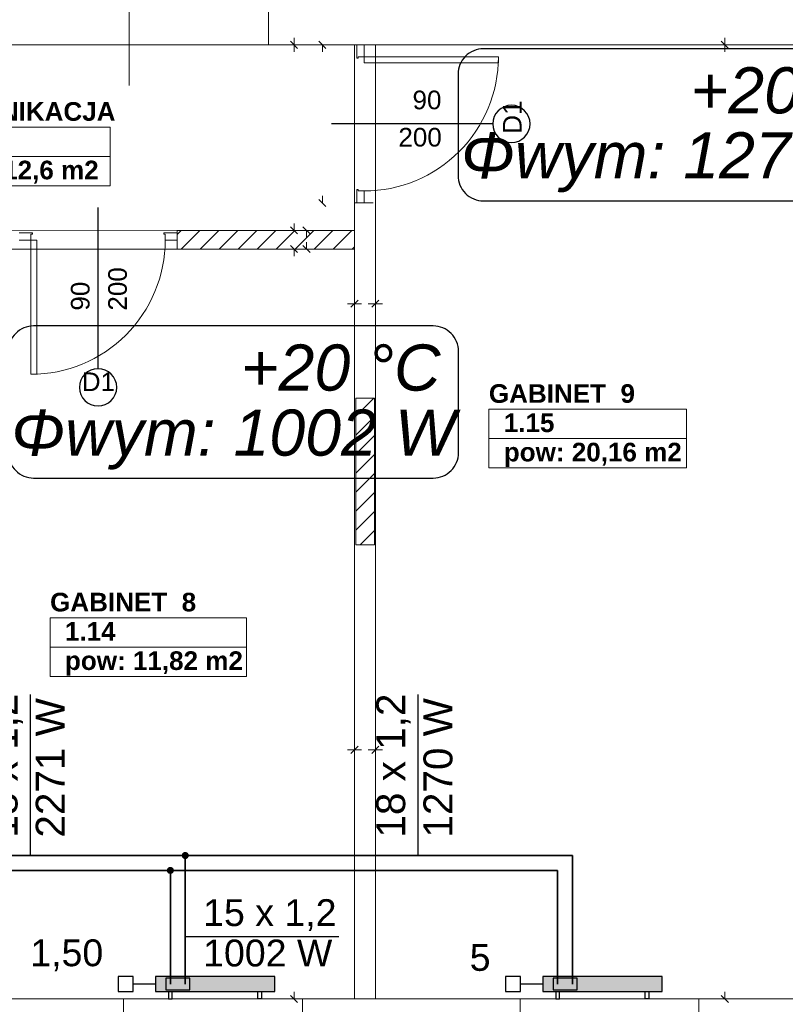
# Model space of a CAD drawing. Header units: millimetres. Extents: x 204754 to 495640, y -178579 to -98814.
# Tile 73 of 179: x 272138 to 277273, y -138755 to -132151. Entities that reach past the tile are written whole.
import ezdxf
from ezdxf.enums import TextEntityAlignment as Align
from ezdxf.lldxf.tags import DXFTag

# ---------------------------------------------------------------- set-up
doc = ezdxf.new("R2010")
doc.units = ezdxf.units.MM
doc.header["$MEASUREMENT"] = 0
doc.layers.get('0').update_dxf_attribs({"color": 252, "lineweight": 5})
for name, color, linetype in [('IS_Armatura_podłączeniowa_grz._dolnozas.', 7, 'SOLID'), ('IS_Armatura_Therm', 7, 'SOLID'), ('IS_Grzejniki_Plan_rzut', 7, 'SOLID'), ('IS_Opisy_działek_Therm', 7, 'SOLID'), ('IS_Text_Konstrukcji', 7, 'Continuous')]:
    doc.layers.add(name, color=color, linetype=linetype)
for name, color, linetype, lineweight in [('IS_Powrót', 5, 'DASH', 35), ('IS_Text_Armatury_Therm', 7, 'Continuous', 35), ('IS_Zasilanie', 1, 'SOLID', 35), ('Nowe_! NAZWY POM', 252, 'Continuous', 5), ('Nowe_! NAZWY POM_Nr_pióra__19', 252, 'Continuous', 5), ('Nowe_220-A Ściany', 252, 'Continuous', 5), ('Nowe_220-A Ściany_Nr_pióra__93', 252, 'Continuous', 5), ('Nowe_820-G Rysunki Obrazki_Nr_pióra__24', 252, 'Continuous', 5), ('Nowe_Drzwi ARCHICAD_Nr_pióra__168', 252, 'Continuous', 5), ('Nowe_Metryczki pomieszczeń ARCHICADa_Nr_pióra__13', 252, 'Continuous', 5), ('Nowe_Nowe_220(1)-A Ściany zewnętrzne_Nr_pióra__241', 252, 'Continuous', 5), ('Nowe_Nowe_220(1)-A Ściany zewnętrzne_Nr_pióra__57', 252, 'Continuous', 5), ('Nowe_Znaczniki drzwi ARCHICADa', 252, 'Continuous', 5), ('Nowe_Znaczniki drzwi ARCHICADa_Nr_pióra__111', 252, 'Continuous', 5), ('Nowe_Znaczniki drzwi ARCHICADa_Nr_pióra__141', 252, 'Continuous', 5)]:
    doc.layers.add(name, color=color, linetype=linetype, lineweight=lineweight)
doc.styles.add('GENERATED_STYLE_1', font='arial.ttf')
doc.styles.add('GENERATED_STYLE_2', font='arialbd.ttf')
tags = doc.linetypes.add('DASH', pattern=[15, 10, -5]).pattern_tags.tags
tags[6:7] = [DXFTag(74, 4), DXFTag(75, 0), DXFTag(340, '0'), DXFTag(46, 0.0), DXFTag(50, 0.0), DXFTag(44, 0.0), DXFTag(45, 0.0)]
tags[4:5] = [DXFTag(74, 4), DXFTag(75, 0), DXFTag(340, '0'), DXFTag(46, 0.0), DXFTag(50, 0.0), DXFTag(44, 0.0), DXFTag(45, 0.0)]
tags = doc.linetypes.add('SOLID', pattern=[10, 10, 0]).pattern_tags.tags
tags[6:7] = [DXFTag(74, 4), DXFTag(75, 0), DXFTag(340, '0'), DXFTag(46, 0.0), DXFTag(50, 0.0), DXFTag(44, 0.0), DXFTag(45, 0.0)]
tags[4:5] = [DXFTag(74, 4), DXFTag(75, 0), DXFTag(340, '0'), DXFTag(46, 0.0), DXFTag(50, 0.0), DXFTag(44, 0.0), DXFTag(45, 0.0)]

# ---------------------------------------------------------------- blocks, each defined once
blk = doc.blocks.new('GABINET  9_1.15_17', base_point=(275947.9, -134861.9))
at = {"layer": 'Nowe_Metryczki pomieszczeń ARCHICADa_Nr_pióra__13', "color": 7, "linetype": 'Continuous', "lineweight": 13}
for p, q in [((275284.9, -134763.7), (275284.9, -135156.5)), ((275284.9, -134763.7), (276610.9, -134763.7)), ((276610.9, -134763.7), (276610.9, -135156.5)), ((275284.9, -134960.1), (276610.9, -134960.1)), ((275284.9, -135156.5), (276610.9, -135156.5))]:
    blk.add_line(p, q, dxfattribs=at)
at = {"layer": 'Nowe_Metryczki pomieszczeń ARCHICADa_Nr_pióra__13', "color": 7, "lineweight": 13, "style": 'GENERATED_STYLE_2'}
for tag, p in [('ROOM_NAME', (275284.9, -134595.8)), ('ROOM_NUMBER', (275384.9, -134792.2)), ('ROOM_CALC_AREA', (275384.9, -134988.7))]:
    blk.add_attdef(tag, text='', height=125, dxfattribs=at).set_placement(p, align=Align.TOP_LEFT)
blk = doc.blocks.new('KOMUNIKACJA_1.12_23', base_point=(272108.2, -132969.8))
at = {"layer": 'Nowe_Metryczki pomieszczeń ARCHICADa_Nr_pióra__13', "color": 7, "linetype": 'Continuous', "lineweight": 13}
for p, q in [((271471.1, -132871.6), (271471.1, -133264.5)), ((271471.1, -132871.6), (272745.4, -132871.6)), ((272745.4, -132871.6), (272745.4, -133264.5)), ((271471.1, -133068), (272745.4, -133068)), ((271471.1, -133264.5), (272745.4, -133264.5))]:
    blk.add_line(p, q, dxfattribs=at)
at = {"layer": 'Nowe_Metryczki pomieszczeń ARCHICADa_Nr_pióra__13', "color": 7, "lineweight": 13, "style": 'GENERATED_STYLE_2'}
for tag, p in [('ROOM_NAME', (271471.1, -132703.8)), ('ROOM_NUMBER', (271571.1, -132900.2)), ('ROOM_CALC_AREA', (271571.1, -133096.6))]:
    blk.add_attdef(tag, text='', height=125, dxfattribs=at).set_placement(p, align=Align.TOP_LEFT)
blk = doc.blocks.new('GABINET  8_1.14_25', base_point=(273000, -136261))
at = {"layer": 'Nowe_Metryczki pomieszczeń ARCHICADa_Nr_pióra__13', "color": 7, "linetype": 'Continuous', "lineweight": 13}
for p, q in [((272341.6, -136162.8), (272341.6, -136555.7)), ((272341.6, -136162.8), (273658.5, -136162.8)), ((273658.5, -136162.8), (273658.5, -136555.7)), ((272341.6, -136359.2), (273658.5, -136359.2)), ((272341.6, -136555.7), (273658.5, -136555.7))]:
    blk.add_line(p, q, dxfattribs=at)
at = {"layer": 'Nowe_Metryczki pomieszczeń ARCHICADa_Nr_pióra__13', "color": 7, "lineweight": 13, "style": 'GENERATED_STYLE_2'}
for tag, p in [('ROOM_NAME', (272341.6, -135995)), ('ROOM_NUMBER', (272441.6, -136191.4)), ('ROOM_CALC_AREA', (272441.6, -136387.8))]:
    blk.add_attdef(tag, text='', height=125, dxfattribs=at).set_placement(p, align=Align.TOP_LEFT)
blk = doc.blocks.new('D Marker 11_28')
at = {"layer": 'Nowe_Znaczniki drzwi ARCHICADa_Nr_pióra__111', "color": 7, "linetype": 'Continuous', "lineweight": 25}
blk.add_line((0, -927.4), (0, 153.6), dxfattribs=at)
at = {"layer": 'Nowe_Znaczniki drzwi ARCHICADa_Nr_pióra__141', "color": 7, "linetype": 'Continuous', "lineweight": 25}
for start, end in [(0, 180), (180, 0)]:
    blk.add_arc((0, -1052.4), 125, start, end, dxfattribs=at)
at = {"layer": 'Nowe_Znaczniki drzwi ARCHICADa_Nr_pióra__141', "color": 7, "lineweight": 25, "style": 'GENERATED_STYLE_1'}
for tag, rotation, p in [('AC_WIDO_B_SIZE', 90, (230.4, -537.9)), ('AC_MarkerText_4', 90, (-19.6, -537.9)), ('AC_MarkerText_1', 360, (-109.1, -1114.9))]:
    blk.add_attdef(tag, text='', height=125, rotation=rotation, dxfattribs=at).set_placement(p, align=Align.BOTTOM_LEFT)
blk = doc.blocks.new('podkład 20251118')
at = {"color": 252, "linetype": 'Continuous', "lineweight": 5}
for p, q in [((273977.9, -132319.5), (273977.9, -132272)), ((276867.3, -132319.5), (276867.3, -132272)), ((274001.7, -132343.3), (273954.2, -132295.8)), ((273954.2, -132295.8), (274001.7, -132343.3)), ((273977.9, -132319.5), (273977.9, -132367)), ((274192.2, -132343.3), (274144.7, -132295.8)), ((274168.4, -132319.5), (274168.4, -132367)), ((276891, -132343.3), (276843.5, -132295.8)), ((276843.5, -132295.8), (276891, -132343.3)), ((276867.3, -132319.5), (276867.3, -132367)), ((274168.4, -133379.5), (274168.4, -133332)), ((274144.7, -133355.8), (274192.2, -133403.3)), ((273954.2, -133540.8), (274001.7, -133588.3)), ((273977.9, -133564.5), (273977.9, -133517)), ((274085.4, -133588.3), (274037.9, -133540.8)), ((274061.7, -133564.5), (274061.7, -133612)), ((274001.7, -133713.3), (273954.2, -133665.8)), ((274037.9, -133665.8), (274085.4, -133713.3)), ((274061.7, -133689.5), (274061.7, -133642)), ((273977.9, -133689.5), (273977.9, -133737)), ((274383.7, -134055.7), (274336.2, -134055.7)), ((274360, -134079.5), (274407.5, -134032)), ((274407.5, -134032), (274360, -134079.5)), ((274383.7, -134055.7), (274431.2, -134055.7)), ((274523.7, -134055.7), (274476.2, -134055.7)), ((274500, -134079.5), (274547.5, -134032)), ((274547.5, -134032), (274500, -134079.5)), ((274523.7, -134055.7), (274571.2, -134055.7)), ((274360, -137072.2), (274407.5, -137024.7)), ((274407.5, -137024.7), (274360, -137072.2)), ((274500, -137072.2), (274547.5, -137024.7)), ((274547.5, -137024.7), (274500, -137072.2)), ((274383.7, -137048.5), (274336.2, -137048.5)), ((274383.7, -137048.5), (274431.2, -137048.5)), ((274523.7, -137048.5), (274476.2, -137048.5)), ((274523.7, -137048.5), (274571.2, -137048.5)), ((273954.2, -138695.8), (274001.7, -138743.3)), ((273977.9, -138719.5), (273977.9, -138672)), ((276843.5, -138695.8), (276891, -138743.3)), ((276867.3, -138719.5), (276867.3, -138672))]:
    blk.add_line(p, q, dxfattribs=at)
at = {"layer": 'Nowe_! NAZWY POM_Nr_pióra__19', "color": 252, "linetype": 'Continuous', "lineweight": 5}
for p, q in [((273806.4, -132319.5), (273806.4, -131799.5)), ((274383.7, -132319.5), (273806.4, -132319.5)), ((274383.7, -133565.6), (274383.7, -132319.5)), ((274523.7, -132319.5), (274523.7, -138719.5)), ((277673.7, -132319.5), (274523.7, -132319.5)), ((271908.7, -133562.7), (274383.7, -133565.6)), ((274383.7, -133689.5), (272033.7, -133689.5)), ((274383.7, -138569.5), (274383.7, -133689.5)), ((274383.7, -138719.5), (274383.7, -138569.5)), ((272033.7, -138719.5), (272863.7, -138719.5)), ((272863.7, -138719.5), (274383.7, -138719.5)), ((274523.7, -138719.5), (275499.8, -138719.5)), ((275499.8, -138719.5), (276693.7, -138719.5)), ((276693.7, -138719.5), (277673.7, -138719.5))]:
    blk.add_line(p, q, dxfattribs=at)
at = {"layer": 'Nowe_220-A Ściany', "color": 252, "linetype": 'Continuous', "lineweight": 5}
for p, q in [((273193.7, -133590.6), (273219.9, -133564.5)), ((273222.1, -133689.5), (273347.1, -133564.5)), ((273349.4, -133689.5), (273474.4, -133564.5)), ((273476.7, -133689.5), (273601.7, -133564.5)), ((273604, -133689.5), (273729, -133564.5)), ((273731.3, -133689.5), (273856.3, -133564.5)), ((273858.5, -133689.5), (273983.5, -133564.5)), ((273985.8, -133689.5), (274110.8, -133564.5)), ((274113.1, -133689.5), (274238.1, -133564.5)), ((274240.4, -133689.5), (274365.4, -133564.5)), ((274367.6, -133689.5), (274383.7, -133673.4)), ((274392.4, -134810.3), (274512.2, -134690.5)), ((274392.4, -134937.6), (274517.4, -134812.6)), ((274392.4, -135064.8), (274517.4, -134939.8)), ((274392.4, -135192.1), (274517.4, -135067.1)), ((274392.4, -135319.4), (274517.4, -135194.4)), ((274392.4, -135446.7), (274517.4, -135321.7)), ((274392.4, -135574), (274517.4, -135449)), ((274420.9, -135672.7), (274517.4, -135576.2))]:
    blk.add_line(p, q, dxfattribs=at)
at = {"layer": 'Nowe_220-A Ściany_Nr_pióra__93', "color": 252, "linetype": 'Continuous', "lineweight": 5}
for p, q in [((274398.7, -132319.5), (274383.7, -132319.5)), ((274448.7, -132319.5), (274398.7, -132319.5)), ((274508.7, -132319.5), (274448.7, -132319.5)), ((274398.7, -133379.5), (274383.7, -133379.5)), ((274448.7, -133379.5), (274398.7, -133379.5)), ((274508.7, -133379.5), (274448.7, -133379.5)), ((273193.7, -133579.5), (273193.7, -133564.5)), ((274383.7, -133564.5), (273193.7, -133564.5)), ((273193.7, -133629.5), (273193.7, -133579.5)), ((274383.7, -133689.5), (274383.7, -133564.5)), ((273193.7, -133689.5), (273193.7, -133629.5)), ((273193.7, -133689.5), (274383.7, -133689.5)), ((274392.4, -134690.5), (274392.4, -135672.7)), ((274517.4, -134690.5), (274392.4, -134690.5)), ((274517.4, -135672.7), (274517.4, -134690.5)), ((274392.4, -135672.7), (274517.4, -135672.7))]:
    blk.add_line(p, q, dxfattribs=at)
at = {"layer": 'Nowe_820-G Rysunki Obrazki_Nr_pióra__24', "color": 7, "linetype": 'Continuous', "lineweight": 15}
blk.add_line((272872.6, -132591.3), (272872.6, -131391.7), dxfattribs=at)
at = {"layer": 'Nowe_Drzwi ARCHICAD_Nr_pióra__168', "color": 252, "linetype": 'Continuous', "lineweight": 5}
for p, q in [((274398.7, -132399.5), (274398.7, -132319.5)), ((274398.7, -132319.5), (274448.7, -132319.5)), ((274448.7, -132319.5), (274398.7, -132319.5)), ((274448.7, -132319.5), (274448.7, -132399.5)), ((274398.7, -132409.5), (274398.7, -132399.5)), ((274408.7, -132409.5), (274398.7, -132409.5)), ((274448.7, -132399.5), (274408.7, -132399.5)), ((274408.7, -132399.5), (274408.7, -132409.5)), ((274448.7, -132439.5), (274448.7, -132399.5)), ((274448.7, -132399.5), (275348.7, -132399.5)), ((275348.7, -132399.5), (275348.7, -132439.5)), ((275348.7, -132439.5), (274448.7, -132439.5)), ((274398.7, -133299.5), (274398.7, -133289.5)), ((274398.7, -133289.5), (274408.7, -133289.5)), ((274398.7, -133379.5), (274398.7, -133299.5)), ((274408.7, -133289.5), (274408.7, -133299.5)), ((274408.7, -133299.5), (274448.7, -133299.5)), ((274448.7, -133299.5), (274448.7, -133379.5)), ((274448.7, -133379.5), (274398.7, -133379.5)), ((274448.7, -133379.5), (274398.7, -133379.5)), ((272213.7, -133579.5), (272133.7, -133579.5)), ((272223.7, -133579.5), (272213.7, -133579.5)), ((272213.7, -133629.5), (272213.7, -133589.5)), ((272213.7, -133589.5), (272223.7, -133589.5)), ((272223.7, -133589.5), (272223.7, -133579.5)), ((273113.7, -133579.5), (273103.7, -133579.5)), ((273103.7, -133579.5), (273103.7, -133589.5)), ((273103.7, -133589.5), (273113.7, -133589.5)), ((273193.7, -133579.5), (273113.7, -133579.5)), ((273113.7, -133589.5), (273113.7, -133629.5)), ((273193.7, -133629.5), (273193.7, -133579.5)), ((273193.7, -133629.5), (273193.7, -133579.5)), ((272133.7, -133629.5), (272213.7, -133629.5)), ((272253.7, -133629.5), (272213.7, -133629.5)), ((272213.7, -133629.5), (272213.7, -134529.5)), ((272253.7, -134529.5), (272253.7, -133629.5)), ((273113.7, -133629.5), (273193.7, -133629.5)), ((272213.7, -134529.5), (272253.7, -134529.5))]:
    blk.add_line(p, q, dxfattribs=at)
at = {"layer": 'Nowe_Drzwi ARCHICAD_Nr_pióra__168', "color": 252, "linetype": 'Continuous', "lineweight": 5, "extrusion": (0, 0, -1)}
blk.add_ellipse((274448.7, -132399.5), major_axis=(-636.4, 636.4), ratio=1, start_param=2.356194, end_param=3.926991, dxfattribs=at)
at = {"layer": 'Nowe_Drzwi ARCHICAD_Nr_pióra__168', "color": 252, "linetype": 'Continuous', "lineweight": 5}
blk.add_ellipse((272213.7, -133629.5), major_axis=(-636.4, 636.4), ratio=1, start_param=2.356194, end_param=3.926991, dxfattribs=at)
at = {"layer": 'Nowe_Nowe_220(1)-A Ściany zewnętrzne_Nr_pióra__241', "color": 252, "linetype": 'Continuous', "lineweight": 5}
blk.add_line((273806.4, -131799.5), (273806.4, -132319.5), dxfattribs=at)
at = {"layer": 'Nowe_Nowe_220(1)-A Ściany zewnętrzne_Nr_pióra__57', "color": 252, "linetype": 'Continuous', "lineweight": 5}
for p, q in [((269843.7, -132319.5), (277673.7, -132319.5)), ((274383.7, -138719.5), (274383.7, -132319.5)), ((274523.7, -138719.5), (274523.7, -132319.5)), ((269523.7, -138719.5), (277673.7, -138719.5)), ((272833.7, -139419.5), (272833.7, -138719.5)), ((274033.7, -139419.5), (274033.7, -138719.5)), ((275493.7, -139419.5), (275493.7, -138719.5)), ((276693.7, -139419.5), (276693.7, -138719.5))]:
    blk.add_line(p, q, dxfattribs=at)
at = {"layer": 'Nowe_! NAZWY POM', "color": 7, "linetype": 'Continuous', "lineweight": 13}
for name, p, values in [('KOMUNIKACJA_1.12_23', (272108.2, -132969.8), {'ROOM_NAME': 'KOMUNIKACJA', 'ROOM_NUMBER': '1.12', 'ROOM_CALC_AREA': 'pow: 12,6 m2'}), ('GABINET  9_1.15_17', (275947.9, -134861.9), {'ROOM_NAME': 'GABINET  9', 'ROOM_NUMBER': '1.15', 'ROOM_CALC_AREA': 'pow: 20,16 m2'}), ('GABINET  8_1.14_25', (273000, -136261), {'ROOM_NAME': 'GABINET  8', 'ROOM_NUMBER': '1.14', 'ROOM_CALC_AREA': 'pow: 11,82 m2'})]:
    blk.add_blockref(name, p, dxfattribs=at).add_auto_attribs(values)
at = {"layer": 'Nowe_Znaczniki drzwi ARCHICADa', "color": 7, "linetype": 'Continuous', "lineweight": 25}
ref = blk.add_blockref('D Marker 11_28', (274383.7, -132849.5), dxfattribs=dict(at, rotation=90))
ref.add_attrib('AC_MarkerText_1', 'D1', dxfattribs={"layer": 'Nowe_Znaczniki drzwi ARCHICADa_Nr_pióra__141', "color": 7, "lineweight": 25, "height": 125, "rotation": 90, "style": 'GENERATED_STYLE_1'}).set_placement((275541.5, -132915.8), align=Align.BOTTOM_LEFT)
ref.add_attrib('AC_MarkerText_4', '90', dxfattribs={"layer": 'Nowe_Znaczniki drzwi ARCHICADa_Nr_pióra__141', "color": 7, "lineweight": 25, "height": 125, "rotation": 360, "style": 'GENERATED_STYLE_1'}).set_placement((274772.7, -132789.1), align=Align.BOTTOM_LEFT)
ref.add_attrib('AC_WIDO_B_SIZE', '200', dxfattribs={"layer": 'Nowe_Znaczniki drzwi ARCHICADa_Nr_pióra__141', "color": 7, "lineweight": 25, "height": 125, "rotation": 360, "style": 'GENERATED_STYLE_1'}).set_placement((274677.8, -133039.1), align=Align.BOTTOM_LEFT)
blk.add_blockref('D Marker 11_28', (272663.7, -133564.5), dxfattribs=at).add_auto_attribs({'AC_MarkerText_1': 'D1', 'AC_MarkerText_4': '90', 'AC_WIDO_B_SIZE': '200'})

msp = doc.modelspace()

# ---------------------------------------------------------------- hatches: boundary and pattern name
at = {"layer": 'IS_Grzejniki_Plan_rzut', "ltscale": 10}
for points in [[(273048.4, -138669.5), (273848.4, -138669.5), (273848.4, -138569.5), (273048.4, -138569.5)], [(275646, -138669.5), (276446, -138669.5), (276446, -138569.5), (275646, -138569.5)]]:
    msp.add_hatch(color=8, dxfattribs=at).paths.add_polyline_path(points)
at = {"layer": 'IS_Opisy_działek_Therm'}
h = msp.add_hatch(color=1, dxfattribs=at)
edge = h.paths.add_edge_path()
edge.add_arc((273248.4, -137757.4), 24, 0, 360)
at = {"layer": 'IS_Powrót'}
h = msp.add_hatch(color=256, dxfattribs=at)
edge = h.paths.add_edge_path()
edge.add_arc((273148.4, -137857.4), 24, 0, 360)

# ---------------------------------------------------------------- linework, layer by layer
at = {"layer": 'IS_Armatura_podłączeniowa_grz._dolnozas.', "ltscale": 10}
for p, q in [((273278.4, -138579.5), (273118.4, -138579.5)), ((273118.4, -138579.5), (273118.4, -138659.5)), ((273278.4, -138659.5), (273278.4, -138579.5)), ((275876, -138579.5), (275716, -138579.5)), ((275716, -138579.5), (275716, -138659.5)), ((275876, -138659.5), (275876, -138579.5)), ((273118.4, -138659.5), (273278.4, -138659.5)), ((273118.4, -138659.5), (273118.4, -138659.5)), ((275716, -138659.5), (275876, -138659.5)), ((275716, -138659.5), (275716, -138659.5))]:
    msp.add_line(p, q, dxfattribs=at)
at = {"layer": 'IS_Armatura_Therm', "ltscale": 10}
for p, q in [((272898.4, -138569.5), (272798.4, -138569.5)), ((272798.4, -138569.5), (272798.4, -138669.5)), ((272898.4, -138669.5), (272898.4, -138569.5)), ((273048.4, -138619.5), (272898.4, -138619.5)), ((275496, -138569.5), (275396, -138569.5)), ((275396, -138569.5), (275396, -138669.5)), ((275496, -138669.5), (275496, -138569.5)), ((275646, -138619.5), (275496, -138619.5)), ((272798.4, -138669.5), (272898.4, -138669.5)), ((275396, -138669.5), (275496, -138669.5))]:
    msp.add_line(p, q, dxfattribs=at)
at = {"layer": 'IS_Grzejniki_Plan_rzut', "ltscale": 10}
for p, q in [((273848.4, -138569.5), (273048.4, -138569.5)), ((273048.4, -138569.5), (273048.4, -138669.5)), ((273848.4, -138669.5), (273848.4, -138569.5)), ((276446, -138569.5), (275646, -138569.5)), ((275646, -138569.5), (275646, -138669.5)), ((276446, -138669.5), (276446, -138569.5)), ((273048.4, -138669.5), (273848.4, -138669.5)), ((273048.4, -138669.5), (273048.4, -138669.5)), ((273135.9, -138669.5), (273135.9, -138719.5)), ((273160.9, -138719.5), (273160.9, -138669.5)), ((273735.9, -138719.5), (273735.9, -138669.5)), ((273760.9, -138669.5), (273760.9, -138719.5)), ((275646, -138669.5), (276446, -138669.5)), ((275646, -138669.5), (275646, -138669.5)), ((275733.5, -138669.5), (275733.5, -138719.5)), ((275758.5, -138719.5), (275758.5, -138669.5)), ((276333.5, -138719.5), (276333.5, -138669.5)), ((276358.5, -138669.5), (276358.5, -138719.5)), ((273135.9, -138719.5), (273160.9, -138719.5)), ((273760.9, -138719.5), (273735.9, -138719.5)), ((275733.5, -138719.5), (275758.5, -138719.5)), ((276358.5, -138719.5), (276333.5, -138719.5))]:
    msp.add_line(p, q, dxfattribs=at)
at = {"layer": 'IS_Opisy_działek_Therm', "ltscale": 10}
for p, q in [((272210, -137757.4), (272210, -136677.4)), ((274810, -137757.4), (274810, -136677.4)), ((273248.4, -138300), (274278.4, -138300))]:
    msp.add_line(p, q, dxfattribs=at)
at = {"layer": 'IS_Powrót', "ltscale": 10}
for p, q in [((270462.4, -137857.4), (273148.4, -137857.4)), ((273148.4, -138619.5), (273148.4, -137857.4)), ((273148.4, -137857.4), (275746, -137857.4)), ((275746, -137857.4), (275746, -138619.5))]:
    msp.add_line(p, q, dxfattribs=at)
at = {"layer": 'IS_Text_Konstrukcji', "linetype": 'SOLID', "ltscale": 10}
for points in [[(275248, -133365.8), (277928, -133365.8, 0.414214), (278098, -133195.8), (278098, -132515.8, 0.414214), (277928, -132345.8), (275248, -132345.8, 0.414214), (275078, -132515.8), (275078, -133195.8, 0.414214), (275248, -133365.8)], [(272231.6, -135225.4), (274911.6, -135225.4, 0.414214), (275081.6, -135055.4), (275081.6, -134375.4, 0.414214), (274911.6, -134205.4), (272231.6, -134205.4, 0.414214), (272061.6, -134375.4), (272061.6, -135055.4, 0.414214), (272231.6, -135225.4)]]:
    msp.add_lwpolyline(points, format="xyb", dxfattribs=at)
at = {"layer": 'IS_Zasilanie', "ltscale": 10}
for p, q in [((270562.4, -137757.4), (273248.4, -137757.4)), ((273248.4, -138619.5), (273248.4, -137757.4)), ((273248.4, -137757.4), (275846, -137757.4)), ((275846, -137757.4), (275846, -138619.5))]:
    msp.add_line(p, q, dxfattribs=at)

# ---------------------------------------------------------------- block references
msp.add_blockref('podkład 20251118', (0, 0))

# ---------------------------------------------------------------- texts
at = {"layer": 'IS_Opisy_działek_Therm', "ltscale": 10, "char_height": 194.4, "rotation": 90}
for s, insert, attachment_point in [('\\fArial|b0|i0;18 x 1,2', (272159.6, -137637.4), 7), ('\\fArial|b0|i0;2271 W', (272246, -137637.4), 1), ('\\fArial|b0|i0;18 x 1,2', (274759.6, -137637.4), 7), ('\\fArial|b0|i0;1270 W', (274846, -137637.4), 1)]:
    msp.add_mtext(s, dxfattribs=dict(at, insert=insert, attachment_point=attachment_point))
at = {"layer": 'IS_Opisy_działek_Therm', "ltscale": 10, "char_height": 180}
for s, insert, attachment_point in [('\\fArial|b0|i0;15 x 1,2', (273368.4, -138264), 7), ('\\fArial|b0|i0;1002 W', (273368.4, -138321.6), 1)]:
    msp.add_mtext(s, dxfattribs=dict(at, insert=insert, attachment_point=attachment_point))
at = {"layer": 'IS_Text_Armatury_Therm', "linetype": 'SOLID', "ltscale": 10, "char_height": 180, "attachment_point": 9}
for s, insert in [('\\fArial|b0|i0;1,50  ', (272698.4, -138533.5)), ('{\\fArial|b0|i0|c238|p34;5 }', (275296, -138533.5))]:
    msp.add_mtext(s, dxfattribs=dict(at, insert=insert))
at = {"layer": 'IS_Text_Konstrukcji', "linetype": 'SOLID', "ltscale": 10, "char_height": 309.6}
for s, insert, attachment_point in [('\\fArial|b0|i1;+20 °C', (276638, -132783.8), 7), ('{\\fArial|b0|i1|c0|p34;Φ\\fArial|b0|i1|c238|p34;wym: 1270 W}', (276588, -132906.2), 2), ('\\fArial|b0|i1;+20 °C', (273621.6, -134643.4), 7), ('\\fArial|b0|i1;Φwym: 1002 W', (273571.6, -134765.8), 2)]:
    msp.add_mtext(s, dxfattribs=dict(at, insert=insert, attachment_point=attachment_point))

doc.saveas('drawing.dxf')
